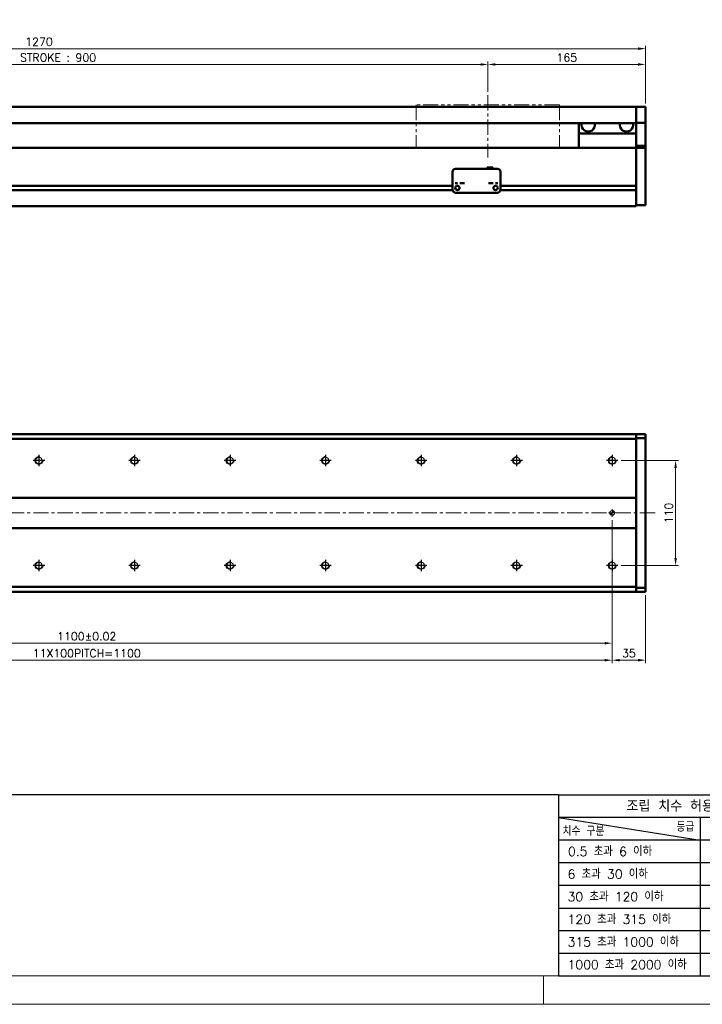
# Model space of a CAD drawing. Header units: millimetres. Extents: x 46891 to 51038, y 6223 to 10291.
# Tile 3 of 5: x 49244 to 49959, y 8529 to 9560. Entities that reach past the tile are written whole.
import ezdxf

# ---------------------------------------------------------------- set-up
doc = ezdxf.new("R2010")
doc.units = ezdxf.units.MM
doc.header["$LTSCALE"] = 0.5
doc.linetypes.add('CENTER', pattern=[50.8, 31.75, -6.35, 6.35, -6.35])
doc.linetypes.add('PHANTOM', pattern=[63.5, 31.75, -6.35, 6.35, -6.35, 6.35, -6.35])
doc.layers.get('0').update_dxf_attribs({"lineweight": 20})
doc.layers.add('1', color=1, linetype='CENTER', lineweight=13)
doc.layers.add('외형선(ISO)', color=7, linetype='Continuous', lineweight=50)
for name, color, linetype in [('3', 3, 'Continuous'), ('C', 1, 'CENTER'), ('DIM', 4, 'Continuous')]:
    doc.layers.add(name, color=color, linetype=linetype)
doc.styles.add('DSR TEXT', font='romans.shx', dxfattribs={"bigfont": 'whgtxt.shx'})
doc.styles.get("Standard").update_dxf_attribs({"font": 'romans.shx', "bigfont": 'whgtxt.shx'})
doc.dimstyles.new('DSR', dxfattribs={"dimscale": 2, "dimtxt": 3, "dimasz": 3, "dimexe": 0.5, "dimexo": 0.5, "dimgap": 0.5, "dimtad": 1, "dimdsep": 46, "dimtxsty": 'Standard', "dimcen": 2.5, "dimclrd": 4, "dimclre": 4, "dimclrt": 2, "dimadec": 0, "dimazin": 2, "dimtfac": 1, "dimtmove": 0, "dimatfit": 3, "dimfxl": 0, "dimlwd": -1, "dimlwe": -1, "dimarcsym": 0})

# ---------------------------------------------------------------- blocks, each defined once
blk = doc.blocks.new('A$C13F00394')
at = {"layer": '3'}
for p, q in [((0, 32), (-207.68, 32)), ((0, 32), (202.32, 32)), ((0, 32), (0, 0)), ((0, 28), (25, 24)), ((43.43, 28), (0, 28)), ((25, 28), (25, 0)), ((43.43, 24), (0, 24)), ((43.43, 20), (0, 20)), ((43.43, 16), (0, 16)), ((0, 12), (129.32, 12)), ((43.43, 8), (0, 8)), ((43.43, 4), (0, 4)), ((0, 0), (202.32, 0))]:
    blk.add_line(p, q, dxfattribs=at)
at = {"color": 0, "style": 'DSR TEXT'}
for s, height, p in [('조립 치수 허용차', 2, (11.97, 29.02)), ('치수 구분', 1.5, (0.69, 24.78)), ('등급', 1.5, (20.77, 25.52)), (' 0.5 초과 6 이하', 1.6, (0.56, 21.19)), (' 6 초과 30 이하', 1.6, (0.49, 17.19)), (' 30 초과 120 이하', 1.6, (0.49, 13.19)), (' 120 초과 315 이하', 1.6, (0.49, 9.19)), (' 315 초과 1000 이하', 1.6, (0.49, 5.19)), (' 1000 초과 2000 이하', 1.6, (0.49, 1.19))]:
    blk.add_text(s, height=height, dxfattribs=at).set_placement(p)
blk = doc.blocks.new('A$C1C1952E1')
at = {"color": 1}
blk.add_lwpolyline([(0, 0), (420, 0), (420, 297), (0, 297)], close=True, dxfattribs=at)
at = {"color": 3}
blk.add_lwpolyline([(5, 5), (415, 5), (415, 292), (5, 292)], close=True, dxfattribs=at)
blk = doc.blocks.new('*D82')
at = {"color": 1, "linetype": 'ByBlock'}
for p, q in [((48834.3, 9484.8), (48834.3, 9516.6)), ((48842.1, 9513.6), (49726.5, 9513.6)), ((49734.3, 9484.8), (49734.3, 9516.6))]:
    blk.add_line(p, q, dxfattribs=at)
at = {"color": 1}
for points in [[(48842.1, 9514.9), (48842.1, 9512.3), (48834.3, 9513.6)], [(49726.5, 9514.9), (49726.5, 9512.3), (49734.3, 9513.6)]]:
    blk.add_solid(points, dxfattribs=at)
at = {"layer": 'Defpoints', "color": 0}
for p in [(49734.3, 9513.6), (48834.3, 9481.2), (49734.3, 9481.2)]:
    blk.add_point(p, dxfattribs=at)
at = {"color": 3, "insert": (49284.3, 9520.8), "char_height": 8.4, "attachment_point": 5, "style": 'DSR TEXT'}
blk.add_mtext('STROKE : 900', dxfattribs=at)
blk = doc.blocks.new('*D83')
at = {"color": 1, "linetype": 'ByBlock'}
for p, q in [((49734.3, 9484.8), (49734.3, 9516.6)), ((49742.1, 9513.6), (49891.5, 9513.6)), ((49899.3, 9472.8), (49899.3, 9516.6))]:
    blk.add_line(p, q, dxfattribs=at)
at = {"color": 1}
for points in [[(49742.1, 9514.9), (49742.1, 9512.3), (49734.3, 9513.6)], [(49891.5, 9514.9), (49891.5, 9512.3), (49899.3, 9513.6)]]:
    blk.add_solid(points, dxfattribs=at)
at = {"layer": 'Defpoints', "color": 0}
for p in [(49899.3, 9513.6), (49734.3, 9481.2), (49899.3, 9469.2)]:
    blk.add_point(p, dxfattribs=at)
at = {"color": 3, "insert": (49816.8, 9520.8), "char_height": 8.4, "attachment_point": 5, "style": 'DSR TEXT'}
blk.add_mtext('165', dxfattribs=at)
blk = doc.blocks.new('*D84')
at = {"color": 1, "linetype": 'ByBlock'}
for p, q in [((48629.3, 9472.8), (48629.3, 9533.1)), ((49899.3, 9472.8), (49899.3, 9533.1)), ((49891.5, 9530.1), (48637.1, 9530.1))]:
    blk.add_line(p, q, dxfattribs=at)
at = {"color": 1}
for points in [[(48637.1, 9531.4), (48637.1, 9528.8), (48629.3, 9530.1)], [(49891.5, 9531.4), (49891.5, 9528.8), (49899.3, 9530.1)]]:
    blk.add_solid(points, dxfattribs=at)
at = {"layer": 'Defpoints', "color": 0}
for p in [(48629.3, 9530.1), (48629.3, 9469.2), (49899.3, 9469.2)]:
    blk.add_point(p, dxfattribs=at)
at = {"color": 3, "insert": (49264.3, 9537.3), "char_height": 8.4, "attachment_point": 5, "style": 'DSR TEXT'}
blk.add_mtext('1270', dxfattribs=at)
blk = doc.blocks.new('A$C33E56CC6')
h = blk.add_hatch()
h.set_pattern_fill('ANSI31', color=256, style=0)
h.set_pattern_definition([(45, (-7065.45672, -6508.5399), (-0.0883883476, 0.0883883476), [])])
h.paths.add_polyline_path([(4, 6.5, 0.414214), (1.5, 4), (4, 4)])
h.paths.add_polyline_path([(6.5, 4), (4, 4), (4, 1.5, 0.414214)])
blk.add_circle((4, 4), 2.5)
at = {"layer": '1'}
for p, q in [((0, 4), (8, 4)), ((4, 0), (4, 8))]:
    blk.add_line(p, q, dxfattribs=at)
blk = doc.blocks.new('tap8')
blk.add_circle((0, 0), 3.4)
at = {"layer": 'C', "color": 1, "linetype": 'CENTER'}
for p, q in [((-6, 0), (6, 0)), ((0, -6), (0, 6))]:
    blk.add_line(p, q, dxfattribs=at)
at = {"layer": 'DIM', "color": 3}
blk.add_arc((0, 0), 4, 263.8455, 189.4314, dxfattribs=at)
blk = doc.blocks.new('*D85')
at = {"color": 1, "linetype": 'ByBlock'}
for p, q in [((49873.9, 9098.7), (49933.7, 9098.7)), ((49930.7, 8996.5), (49930.7, 9090.9)), ((49873.9, 8988.7), (49933.7, 8988.7))]:
    blk.add_line(p, q, dxfattribs=at)
at = {"color": 1}
for points in [[(49929.4, 9090.9), (49932, 9090.9), (49930.7, 9098.7)], [(49929.4, 8996.5), (49932, 8996.5), (49930.7, 8988.7)]]:
    blk.add_solid(points, dxfattribs=at)
at = {"layer": 'Defpoints', "color": 0}
for p in [(49870.3, 9098.7), (49930.7, 9098.7), (49870.3, 8988.7)]:
    blk.add_point(p, dxfattribs=at)
at = {"color": 3, "insert": (49923.5, 9043.7), "char_height": 8.4, "attachment_point": 5, "rotation": 90, "style": 'DSR TEXT'}
blk.add_mtext('110', dxfattribs=at)
blk = doc.blocks.new('*D86')
at = {"color": 1, "linetype": 'ByBlock'}
for p, q in [((48764.3, 9036.1), (48764.3, 8904.3)), ((49864.3, 9036.1), (49864.3, 8904.3)), ((48772.1, 8907.3), (49856.5, 8907.3))]:
    blk.add_line(p, q, dxfattribs=at)
at = {"color": 1}
for points in [[(48772.1, 8908.6), (48772.1, 8906), (48764.3, 8907.3)], [(49856.5, 8908.6), (49856.5, 8906), (49864.3, 8907.3)]]:
    blk.add_solid(points, dxfattribs=at)
at = {"layer": 'Defpoints', "color": 0}
for p in [(48764.3, 9039.7), (49864.3, 9039.7), (49864.3, 8907.3)]:
    blk.add_point(p, dxfattribs=at)
at = {"color": 3, "insert": (49314.3, 8914.5), "char_height": 8.4, "attachment_point": 5, "style": 'DSR TEXT'}
blk.add_mtext('1100%%P0.02', dxfattribs=at)
blk = doc.blocks.new('*D87')
at = {"color": 1, "linetype": 'ByBlock'}
for p, q in [((49864.3, 8979.1), (49864.3, 8886.5)), ((49899.3, 8957.6), (49899.3, 8886.5)), ((49872.1, 8889.5), (49891.5, 8889.5))]:
    blk.add_line(p, q, dxfattribs=at)
at = {"color": 1}
for points in [[(49872.1, 8890.8), (49872.1, 8888.2), (49864.3, 8889.5)], [(49891.5, 8890.8), (49891.5, 8888.2), (49899.3, 8889.5)]]:
    blk.add_solid(points, dxfattribs=at)
at = {"layer": 'Defpoints', "color": 0}
for p in [(49864.3, 8982.7), (49899.3, 8961.2), (49899.3, 8889.5)]:
    blk.add_point(p, dxfattribs=at)
at = {"color": 3, "insert": (49881.8, 8896.7), "char_height": 8.4, "attachment_point": 5, "style": 'DSR TEXT'}
blk.add_mtext('35', dxfattribs=at)
blk = doc.blocks.new('*D88')
at = {"color": 1, "linetype": 'ByBlock'}
for p, q in [((48764.3, 8979.1), (48764.3, 8886.5)), ((49864.3, 8979.1), (49864.3, 8886.5)), ((49856.5, 8889.5), (48772.1, 8889.5))]:
    blk.add_line(p, q, dxfattribs=at)
at = {"color": 1}
for points in [[(48772.1, 8890.8), (48772.1, 8888.2), (48764.3, 8889.5)], [(49856.5, 8890.8), (49856.5, 8888.2), (49864.3, 8889.5)]]:
    blk.add_solid(points, dxfattribs=at)
at = {"layer": 'Defpoints', "color": 0}
for p in [(48764.3, 8982.7), (49864.3, 8982.7), (48764.3, 8889.5)]:
    blk.add_point(p, dxfattribs=at)
at = {"color": 3, "insert": (49314.3, 8896.7), "char_height": 8.4, "attachment_point": 5, "style": 'DSR TEXT'}
blk.add_mtext('11X100PITCH=1100', dxfattribs=at)

msp = doc.modelspace()

# ---------------------------------------------------------------- linework, layer by layer
at = {"color": 6, "linetype": 'PHANTOM'}
for p, q in [((49809.29456, 9471.23276), (49659.29456, 9471.23276)), ((49659.29456, 9471.23276), (49659.29456, 9426.23276)), ((49809.29456, 9471.23276), (49809.29456, 9426.23276))]:
    msp.add_line(p, q, dxfattribs=at)
at = {"color": 1}
msp.add_line((49792.37032, 8558.65502), (49792.37032, 8528.99552), dxfattribs=at)
at = {"layer": '1'}
for p, q in [((49734.29456, 9481.23276), (49734.29456, 9416.23276)), ((49909.29456, 9043.74205), (48619.29456, 9043.74205))]:
    msp.add_line(p, q, dxfattribs=at)
at = {"layer": '3'}
msp.add_line((49808.28287, 8558.65502), (51008.40982, 8558.65502), dxfattribs=at)
at = {"layer": '외형선(ISO)'}
for p, q in [((49889.29456, 9469.23276), (48909.29456, 9469.23276)), ((49889.29456, 9469.23276), (49889.29456, 9467.23276)), ((49889.29456, 9469.23276), (49899.29456, 9469.23276)), ((49889.29456, 9467.23276), (49889.29456, 9469.23276)), ((49899.29456, 9467.23276), (49899.29456, 9469.23276)), ((49889.29456, 9465.72004), (49889.29456, 9467.23276)), ((49889.29456, 9467.23276), (49889.29456, 9465.72004)), ((49889.29456, 9465.22106), (49889.29456, 9465.72004)), ((49889.29456, 9465.72004), (49889.29456, 9465.22106)), ((49889.29456, 9465.22106), (49889.29456, 9463.68048)), ((49889.29456, 9463.68048), (49889.29456, 9465.22106)), ((49889.29456, 9463.68048), (49889.29456, 9460.69588)), ((49889.29456, 9460.69588), (49889.29456, 9463.68048)), ((49889.29456, 9452.91844), (49889.29456, 9460.69588)), ((49889.29456, 9460.69588), (49889.29456, 9452.91844)), ((49899.29456, 9467.23276), (49899.29456, 9465.72004)), ((49899.29456, 9465.72004), (49899.29456, 9465.22106)), ((49899.29456, 9463.68048), (49899.29456, 9465.22106)), ((49899.29456, 9460.69588), (49899.29456, 9463.68048)), ((49899.29456, 9460.69588), (49899.29456, 9452.91844)), ((49889.29456, 9452.23276), (48909.29456, 9452.23276)), ((49829.29456, 9452.23276), (49829.29456, 9441.23276)), ((49889.29456, 9452.55946), (49889.29456, 9452.91844)), ((49889.29456, 9428.15582), (49889.29456, 9452.55946)), ((49889.29456, 9452.55946), (49899.29456, 9452.55946)), ((49899.29456, 9452.91844), (49899.29456, 9452.55946)), ((49899.29456, 9452.55946), (49899.29456, 9428.15582)), ((49829.29456, 9441.23276), (49889.29456, 9441.23276)), ((49829.29456, 9426.23276), (49829.29456, 9441.23276)), ((49889.29456, 9426.23276), (49889.29456, 9428.15582)), ((49889.29456, 9428.15582), (49899.29456, 9428.15582)), ((49899.29456, 9428.15582), (49899.29456, 9426.23276)), ((48839.29456, 9426.23276), (49889.29456, 9426.23276)), ((49889.29456, 9423.23276), (49889.29456, 9426.23276)), ((49889.29456, 9426.23276), (49889.29456, 9423.23276)), ((49889.29456, 9426.23276), (49899.29456, 9426.23276)), ((49889.29456, 9423.23276), (49889.29456, 9386.68276)), ((49889.29456, 9371.4754), (49889.29456, 9423.23276)), ((49899.29456, 9423.23276), (49899.29456, 9426.23276)), ((49899.29456, 9423.23276), (49899.29456, 9371.4754)), ((49697.29456, 9391.23296), (49697.29456, 9401.23296)), ((49700.29456, 9404.23296), (49744.29456, 9404.23296)), ((49733.29456, 9405.73295), (49733.29456, 9404.23296)), ((49733.29456, 9405.73295), (49739.29456, 9405.73295)), ((49739.29456, 9405.73295), (49739.29456, 9404.23296)), ((49747.29456, 9401.23296), (49747.29456, 9391.23296)), ((48893.29456, 9386.48276), (49697.29456, 9386.48276)), ((49697.29456, 9391.23296), (49697.29456, 9389.23295)), ((49697.29456, 9389.23293), (49697.29456, 9389.23295)), ((49697.29456, 9388.73292), (49697.29456, 9389.23293)), ((49697.29456, 9382.23292), (49697.29456, 9388.73292)), ((49702.26774, 9386.48276), (49702.32137, 9386.48276)), ((49742.26774, 9386.48276), (49742.32137, 9386.48276)), ((49747.29456, 9389.23295), (49747.29456, 9391.23296)), ((49747.29456, 9389.23295), (49747.29456, 9389.23293)), ((49747.29456, 9389.23293), (49747.29456, 9388.73292)), ((49747.29456, 9388.73292), (49747.29456, 9382.23292)), ((49747.29456, 9386.48276), (49889.29456, 9386.48276)), ((48893.28411, 9381.98276), (49697.305, 9381.98276)), ((49700.29456, 9379.23292), (49744.29456, 9379.23292)), ((49747.28411, 9381.98276), (49889.29456, 9381.98276)), ((49889.29456, 9381.78276), (49889.29456, 9371.4754)), ((49889.29456, 9369.35408), (49889.29456, 9371.4754)), ((49889.29456, 9371.4754), (49889.29456, 9369.35408)), ((49889.29456, 9369.35408), (49889.29456, 9365.23276)), ((49889.29456, 9366.23276), (49889.29456, 9369.35408)), ((49889.29456, 9366.23276), (49899.29456, 9366.23276)), ((49899.29456, 9369.35408), (49899.29456, 9371.4754)), ((49899.29456, 9369.35408), (49899.29456, 9366.23276)), ((48639.29456, 9365.23276), (49889.29456, 9365.23276)), ((48734.29456, 9126.24205), (49889.29456, 9126.24205)), ((49889.29456, 9121.24205), (48734.29456, 9121.24205)), ((49889.29456, 9126.24205), (49889.29456, 9125.36337)), ((49889.29456, 9126.24205), (49899.29456, 9126.24205)), ((49889.29456, 9125.36337), (49889.29456, 9126.24205)), ((49889.29456, 9121.24205), (49889.29456, 9125.36337)), ((49889.29456, 9125.36337), (49889.29456, 9122.24205)), ((49899.29456, 9122.24205), (49889.29456, 9122.24205)), ((49889.29456, 9059.74205), (49889.29456, 9121.24205)), ((49899.29456, 9126.24205), (49899.29456, 9125.36337)), ((49899.29456, 9122.24205), (49899.29456, 9125.36337)), ((49899.29456, 8965.24205), (49899.29456, 9122.24205)), ((48734.29456, 9059.74205), (49889.29456, 9059.74205)), ((49889.29456, 9058.8885), (49889.29456, 9059.74205)), ((49889.29456, 9058.53495), (49889.29456, 9058.8885)), ((49889.29456, 9028.94916), (49889.29456, 9058.53495)), ((49889.29456, 9058.53495), (49889.29456, 9028.94916)), ((49889.29456, 9027.74205), (48729.29456, 9027.74205)), ((49889.29456, 9028.59561), (49889.29456, 9028.94916)), ((49889.29456, 9027.74205), (49889.29456, 9028.59561)), ((49889.29456, 8966.24205), (49889.29456, 9027.74205)), ((48729.29456, 8966.24205), (49889.29456, 8966.24205)), ((49889.29456, 8962.12073), (49889.29456, 8966.24205)), ((49889.29456, 8965.24205), (49899.29456, 8965.24205)), ((49889.29456, 8965.24205), (49889.29456, 8962.12073)), ((49899.29456, 8962.12073), (49899.29456, 8965.24205)), ((48729.29456, 8961.24205), (49889.29456, 8961.24205)), ((49889.29456, 8962.12073), (49889.29456, 8961.24205)), ((49889.29456, 8961.24205), (49889.29456, 8962.12073)), ((49889.29456, 8961.24205), (49899.29456, 8961.24205)), ((49899.29456, 8962.12073), (49899.29456, 8961.24205))]:
    msp.add_line(p, q, dxfattribs=at)
for centre in [(49702.29456, 9384.23292), (49742.29456, 9384.23292)]:
    msp.add_circle(centre, 2.25, dxfattribs=at)
for centre, radius, start, end in [((49839.29456, 9450.23276), 7, 163.3984504, 16.6015496), ((49879.29456, 9450.23276), 7, 163.3984504, 16.6015496), ((49700.29456, 9401.23296), 3, 90, 180), ((49744.29456, 9401.23296), 3, 0, 90), ((49700.29456, 9382.23292), 3, 180, 270), ((49744.29456, 9382.23292), 3, 270, 0)]:
    msp.add_arc(centre, radius, start, end, dxfattribs=at)
for centre, major_axis, start_param, end_param in [((49701.29456, 9389.23295), (-1.2295, 0), 3.1386447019, 6.2802373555), ((49707.29456, 9389.23295), (-2.5, 0), 3.1415348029, 6.2831274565), ((49737.29456, 9389.23295), (-2.5, 0), 3.1434299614, 6.285022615), ((49743.29456, 9389.23295), (-1.2295, 0), 3.1444249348, 6.2860175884)]:
    msp.add_ellipse(centre, major_axis=major_axis, ratio=0.00001, start_param=start_param, end_param=end_param, dxfattribs=at)

# ---------------------------------------------------------------- block references
at = {"xscale": 5.931900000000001, "yscale": 5.931900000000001, "zscale": 5.931900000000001}
for name, p in [('A$C1C1952E1', (48546.67132, 8528.99552)), ('A$C13F00394', (49808.28288, 8558.65502))]:
    msp.add_blockref(name, p, dxfattribs=at)
at = {"xscale": -1}
for name, p, rotation in [('tap8', (49264.29456, 9098.74205), 90), ('tap8', (49364.29456, 9098.74205), 90), ('tap8', (49464.29456, 9098.74205), 90), ('tap8', (49564.29456, 9098.74205), 90), ('tap8', (49664.29456, 9098.74205), 90), ('tap8', (49764.29456, 9098.74205), 90), ('tap8', (49864.29456, 9098.74205), 90), ('A$C33E56CC6', (49860.29455, 9047.74205), 180), ('tap8', (49264.29456, 8988.74205), 90), ('tap8', (49364.29456, 8988.74205), 90), ('tap8', (49464.29456, 8988.74205), 90), ('tap8', (49564.29456, 8988.74205), 90), ('tap8', (49664.29456, 8988.74205), 90), ('tap8', (49764.29456, 8988.74205), 90), ('tap8', (49864.29456, 8988.74205), 90)]:
    msp.add_blockref(name, p, dxfattribs=dict(at, rotation=rotation))

# ---------------------------------------------------------------- dimensions: what is measured, and where the dimension line sits
for base, p1, p2, picture, middle in [((48629.29456, 9530.13199), (49899.29456, 9469.23276), (48629.29456, 9469.23276), '*D84', (49264.29456, 9537.33199)), ((49899.29456, 9513.63917), (49734.29456, 9481.23276), (49899.29456, 9469.23276), '*D83', (49816.79456, 9520.83917)), ((49899.29456, 8889.50573), (49864.29456, 8982.69508), (49899.29456, 8961.24205), '*D87', (49881.79456, 8896.70573))]:
    dim = msp.add_linear_dim(base=base, p1=p1, p2=p2, dimstyle='DSR', override={"dimscale": 3, "dimtxt": 2.8, "dimasz": 2.600136, "dimexe": 1, "dimexo": 1.2, "dimgap": 1, "dimdec": 4, "dimtxsty": 'DSR TEXT', "dimclrd": 1, "dimclre": 1, "dimclrt": 3, "dimtdec": 4, "dimtix": 1})
    dim.commit()
    dim.dimension.update_dxf_attribs({"geometry": picture, "text_midpoint": middle})
for base, p1, p2, text, picture, middle in [((49734.29456, 9513.63917), (48834.29456, 9481.23276), (49734.29456, 9481.23276), 'STROKE : <>', '*D82', (49284.29456, 9520.83917)), ((49864.29456, 8907.32146), (48764.29456, 9039.74205), (49864.29456, 9039.74205), '<>%%P0.02', '*D86', (49314.29456, 8914.52146)), ((48764.29456, 8889.50573), (49864.29456, 8982.69508), (48764.29456, 8982.69508), '11X100PITCH=<>', '*D88', (49314.29456, 8896.70573))]:
    dim = msp.add_linear_dim(base=base, p1=p1, p2=p2, text=text, dimstyle='DSR', override={"dimscale": 3, "dimtxt": 2.8, "dimasz": 2.600136, "dimexe": 1, "dimexo": 1.2, "dimgap": 1, "dimdec": 4, "dimtxsty": 'DSR TEXT', "dimclrd": 1, "dimclre": 1, "dimclrt": 3, "dimtdec": 4, "dimtix": 1})
    dim.commit()
    dim.dimension.update_dxf_attribs({"geometry": picture, "text_midpoint": middle})
dim = msp.add_linear_dim(base=(49930.73352, 9098.74205), p1=(49870.34153, 8988.74205), p2=(49870.34153, 9098.74205), angle=270, dimstyle='DSR', override={"dimscale": 3, "dimtxt": 2.8, "dimasz": 2.600136, "dimexe": 1, "dimexo": 1.2, "dimgap": 1, "dimdec": 4, "dimtxsty": 'DSR TEXT', "dimclrd": 1, "dimclre": 1, "dimclrt": 3, "dimtdec": 4, "dimtix": 1})
dim.commit()
dim.dimension.update_dxf_attribs({"geometry": '*D85', "text_midpoint": (49923.53352, 9043.74205)})

doc.saveas('drawing.dxf')
